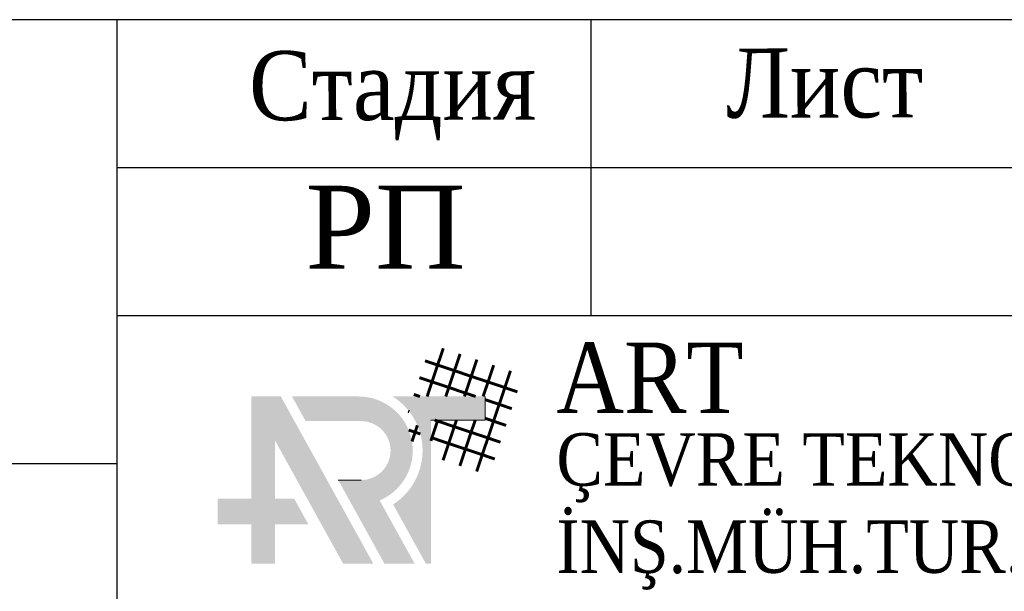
# Model space of a CAD drawing. Header units: inches. Extents: x -397 to 1532, y 9 to 603.
# Tile 5 of 29: x -33 to 1, y 25 to 44. Entities that reach past the tile are written whole.
import ezdxf
from ezdxf.enums import TextEntityAlignment as Align

# ---------------------------------------------------------------- set-up
doc = ezdxf.new("R2010")
doc.units = ezdxf.units.IN
doc.header["$MEASUREMENT"] = 0
doc.layers.add('0_Ном._пера__7', color=7, linetype='Continuous', lineweight=60)
doc.layers.add('ANTET', color=7, linetype='Continuous', lineweight=15)
doc.styles.add('LOGO_TEXT', font='GARA.TTF', dxfattribs={"width": 0.75, "height": 8000})
doc.styles.get("Standard").update_dxf_attribs({"font": 'arial.ttf'})
doc.styles.add('СГЕНЕРИР_СТИЛЬ_3', font='times.ttf')

msp = doc.modelspace()

# ---------------------------------------------------------------- hatches: boundary and pattern name
at = {"layer": 'ANTET', "lineweight": 20, "true_color": 0x0f90fa}
h = msp.add_hatch(color=150, dxfattribs=at)
h.dxf.hatch_style = 1
h.paths.add_polyline_path([(-24.898, 28.194), (-26.028, 28.194), (-26.028, 27.33), (-24.898, 27.33), (-24.898, 26.001), (-24.1, 26.001), (-24.1, 27.33), (-22.97, 27.33), (-23.448, 28.194), (-24.1, 28.194), (-24.1, 30.169), (-21.796, 26.001), (-20.778, 26.001), (-23.901, 31.65), (-24.898, 31.65)])
h.paths.add_polyline_path([(-20.125, 31.65, -0.54934), (-20.11, 28.004), (-19.003, 26.001), (-18.837, 26.001), (-18.837, 30.853), (-17.001, 30.853), (-17.001, 31.65)])
at = {"layer": 'ANTET', "lineweight": 20, "true_color": 0x000000}
h = msp.add_hatch(color=18, dxfattribs=at)
h.dxf.hatch_style = 1
h.paths.add_polyline_path([(-23.523, 31.65), (-23.064, 30.82), (-21.192, 30.82, -1), (-21.192, 28.826), (-21.962, 28.826), (-20.401, 26.001), (-19.383, 26.001), (-20.564, 28.139, 0.817636), (-21.276, 31.65)])

# ---------------------------------------------------------------- linework, layer by layer
at = {"color": 7}
for p, q in [((18.567, 44.377), (-166.433, 44.377)), ((-13.433, 44.377), (-13.433, 34.377)), ((18.567, 39.377), (-29.433, 39.377)), ((18.567, 34.377), (-29.433, 34.377)), ((-29.433, 29.377), (-166.433, 29.377))]:
    msp.add_line(p, q, dxfattribs=at)
msp.add_lwpolyline([(-29.433, 44.377), (-29.433, 14.377)], dxfattribs=at)
at = {"layer": 'ANTET', "color": 150, "lineweight": 20, "true_color": 0x1995fa}
for p in [(-17.001, 31.65), (-18.837, 30.853)]:
    msp.add_line(p, (-17.001, 30.853), dxfattribs=at)
at = {"layer": 'ANTET', "color": 18, "lineweight": 20, "true_color": 0x000000}
msp.add_line((-21.962, 28.826), (-21.192, 28.826), dxfattribs=at)
at = {"layer": 'ANTET', "color": 1, "lineweight": 20, "true_color": 0xf70702, "const_width": 0.0997}
for points in [[(-18.417, 33.279), (-18.964, 31.65)], [(-17.85, 33.089), (-18.333, 31.65)], [(-17.283, 32.898), (-17.702, 31.65)], [(-19.033, 32.855), (-15.914, 31.807)], [(-16.716, 32.708), (-17.071, 31.65)], [(-19.223, 32.288), (-17.325, 31.65)], [(-16.148, 32.517), (-17.291, 29.115)], [(-19.413, 31.721), (-19.204, 31.65)], [(-17.001, 31.542), (-16.104, 31.24)], [(-19.604, 31.154), (-19.564, 31.14)], [(-17.001, 30.91), (-16.294, 30.673)], [(-19.291, 30.675), (-19.474, 30.13)], [(-18.601, 30.853), (-18.837, 30.15)], [(-18.708, 30.853), (-16.485, 30.106)], [(-17.97, 30.853), (-18.425, 29.496)], [(-17.339, 30.853), (-17.858, 29.305)], [(-19.585, 30.516), (-19.19, 30.384)], [(-18.837, 30.265), (-16.675, 29.539)]]:
    msp.add_lwpolyline(points, dxfattribs=at)

# ---------------------------------------------------------------- texts
at = {"layer": '0_Ном._пера__7', "linetype": 'Continuous', "lineweight": 0, "char_height": 2.33681, "attachment_point": 2, "rotation": 0.1263}
for s, insert in [('{\\fTimes New Roman|b0|i0|c204|p22;\\W0.9;Стадия}', (-20.131, 43.327)), ('{\\fTimes New Roman|b0|i0|c204|p22;\\W0.9;Лист}', (-5.543, 43.408))]:
    msp.add_mtext(s, dxfattribs=dict(at, insert=insert))
at = {"layer": '0_Ном._пера__7', "linetype": 'Continuous', "lineweight": 0, "insert": (-20.365, 38.769), "char_height": 2.8042, "width": 11.32398, "attachment_point": 2, "style": 'СГЕНЕРИР_СТИЛЬ_3'}
msp.add_mtext('РП', dxfattribs=at)
at = {"layer": 'ANTET', "color": 7, "lineweight": 20, "ltscale": 0.5, "style": 'LOGO_TEXT'}
for s, height, p in [('ART ', 2.3774, (-14.599, 30.381)), ('ÇEVRE TEKNOLOJİLERİ', 1.77125, (-14.599, 28.108)), ('İNŞ.MÜH.TUR.TİC.LTD.ŞTİ.', 1.77125, (-14.599, 25.162))]:
    msp.add_text(s, height=height, dxfattribs=at).set_placement(p, align=Align.BOTTOM_LEFT)

doc.saveas('drawing.dxf')
